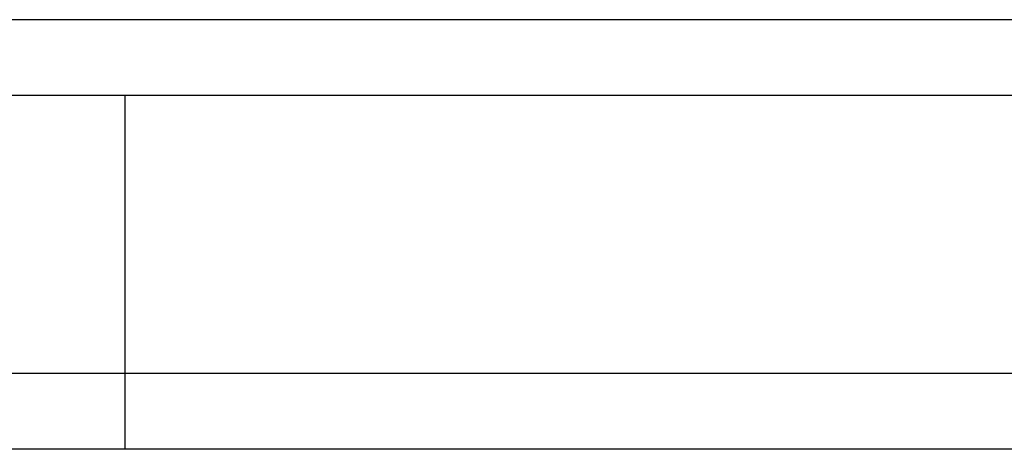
# Model space of a CAD drawing. Header units: millimetres. Extents: x 455 to 817, y 438 to 567.
# Tile 5 of 55: x 695.56 to 715.05, y 458.52 to 467.02. Entities that reach past the tile are written whole.
import ezdxf
from ezdxf.lldxf.tags import DXFTag

# ---------------------------------------------------------------- set-up
doc = ezdxf.new("R2010")
doc.units = ezdxf.units.MM
doc.layers.add('2', color=7, linetype='CONTINUOUS')
doc.layers.add('HID', color=2, linetype='DASHED')
tags = doc.linetypes.add('DASHED', pattern=[25.72, 12.86, -12.86]).pattern_tags.tags
tags[6:7] = [DXFTag(74, 4), DXFTag(75, 0), DXFTag(340, '0'), DXFTag(46, 0.0), DXFTag(50, 0.0), DXFTag(44, 0.0), DXFTag(45, 0.0)]
tags[4:5] = [DXFTag(74, 4), DXFTag(75, 0), DXFTag(340, '0'), DXFTag(46, 0.0), DXFTag(50, 0.0), DXFTag(44, 0.0), DXFTag(45, 0.0)]

msp = doc.modelspace()

# ---------------------------------------------------------------- linework, layer by layer
at = {"layer": '2', "color": 0, "linetype": 'Continuous'}
msp.add_line((762.449, 467.023), (693.149, 467.023), dxfattribs=at)
for points in [[(727.849, 465.523), (693.149, 465.523)], [(817.049, 460.023), (636.572, 460.023)], [(817.049, 458.523), (593.149, 458.523)]]:
    msp.add_open_spline(points, degree=1, dxfattribs=at)
at = {"layer": 'HID', "color": 0, "ltscale": 0.1}
msp.add_line((697.649, 458.523), (697.649, 465.523), dxfattribs=at)

doc.saveas('drawing.dxf')
